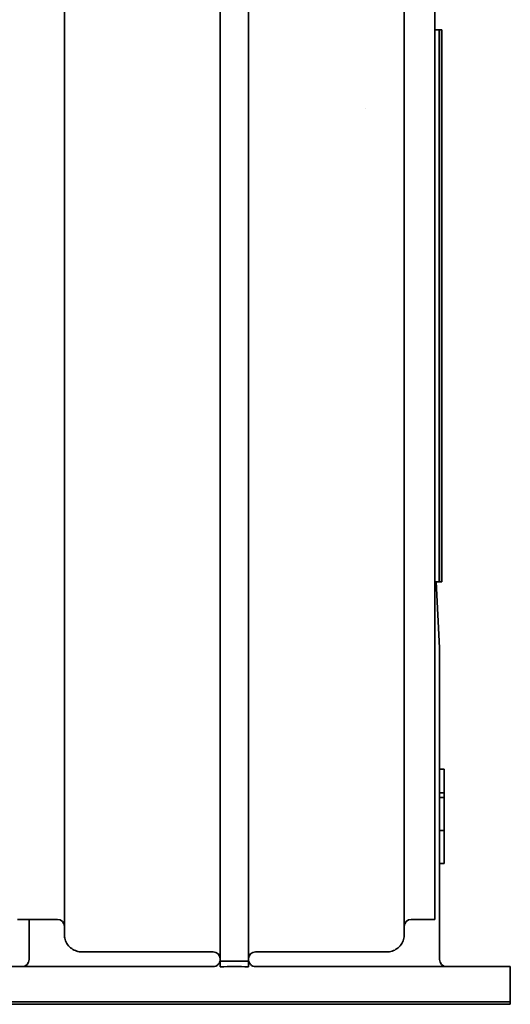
# Model space of a CAD drawing. Header units: millimetres. Extents: x 386 to 874, y 130 to 761.
# Tile 4 of 5: x 666 to 874, y 130 to 547. Entities that reach past the tile are written whole.
import ezdxf

# ---------------------------------------------------------------- set-up
doc = ezdxf.new("R2010")
doc.units = ezdxf.units.MM
doc.header["$LTSCALE"] = 3
doc.layers.add('Krawędzie widoczne(ISO)', color=7, linetype='Continuous', lineweight=35, true_color=0x262659)

msp = doc.modelspace()

# ---------------------------------------------------------------- linework, layer by layer
at = {"layer": 'Krawędzie widoczne(ISO)'}
for p, q in [((841.63, 686.02), (841.63, 166.02)), ((750.63, 651.32), (750.63, 425.7)), ((762.63, 651.32), (762.63, 425.7)), ((684.63, 637.03), (684.63, 427.24)), ((828.62, 637.03), (828.62, 427.24)), ((843.53, 543.02), (841.63, 543.02)), ((843.53, 309.02), (843.53, 543.02)), ((843.63, 542.92), (843.53, 543.02)), ((843.63, 309.02), (843.63, 543.02)), ((844.63, 543.02), (843.63, 543.02)), ((844.63, 309.02), (844.63, 543.02)), ((812.37, 509.52), (812.37, 509.52)), ((684.63, 427.24), (684.63, 230.79)), ((750.63, 425.7), (750.63, 220.6)), ((762.63, 425.7), (762.63, 220.6)), ((828.62, 427.24), (828.62, 230.79)), ((843.53, 309.02), (841.63, 309.02)), ((843.63, 281.02), (842.15, 309.02)), ((843.63, 309.12), (843.53, 309.02)), ((844.63, 309.02), (843.63, 309.02)), ((843.63, 229.66), (843.63, 281.02)), ((843.63, 219.66), (843.63, 229.66)), ((843.63, 229.66), (845.63, 229.66)), ((845.63, 219.66), (845.63, 229.66)), ((750.63, 220.6), (750.63, 148.24)), ((762.63, 220.6), (762.63, 148.24)), ((843.63, 217.64), (843.63, 219.66)), ((843.63, 219.66), (845.63, 219.66)), ((843.63, 203.66), (843.63, 217.64)), ((843.63, 217.64), (845.63, 217.64)), ((845.63, 217.64), (845.63, 219.66)), ((845.63, 203.66), (845.63, 217.64)), ((843.63, 203.66), (845.63, 203.66)), ((843.63, 189.75), (843.63, 203.66)), ((845.63, 189.66), (845.63, 203.66)), ((684.63, 198.59), (684.63, 181.02)), ((828.62, 198.59), (828.62, 181.02)), ((843.63, 189.75), (843.63, 189.66)), ((843.63, 149.02), (843.63, 189.75)), ((843.63, 189.66), (845.63, 189.66)), ((681.63, 166.02), (664.63, 166.02)), ((669.63, 166.02), (669.63, 149.02)), ((684.63, 162.91), (684.63, 159.54)), ((828.62, 162.91), (828.62, 159.54)), ((841.63, 166.02), (831.63, 166.02)), ((747.63, 152.24), (691.96, 152.24)), ((821.29, 152.24), (765.63, 152.24)), ((750.63, 145.87), (750.63, 148.24)), ((762.63, 148.24), (750.63, 148.24)), ((762.63, 145.87), (762.63, 148.24)), ((747.63, 146.02), (639.63, 146.02)), ((765.63, 146.02), (873.63, 146.02)), ((873.63, 131.12), (873.63, 146.02)), ((639.63, 131.12), (873.63, 131.12)), ((873.63, 131.02), (639.63, 131.02)), ((873.63, 130.02), (639.63, 130.02)), ((873.53, 131.02), (873.63, 131.12)), ((873.63, 131.02), (873.63, 130.02))]:
    msp.add_line(p, q, dxfattribs=at)
for centre, radius, start, end in [((681.63, 163.02), 3, 0, 90), ((831.63, 163.02), 3, 90, 180), ((747.63, 149.24), 3, 0, 90), ((765.63, 149.24), 3, 90, 180), ((666.63, 149.02), 3, 270, 0), ((846.63, 149.02), 3, 180, 270), ((756.63, 29.02), 117, 87.0605, 92.9395)]:
    msp.add_arc(centre, radius, start, end, dxfattribs=at)
for points, knots in [([(684.63, 198.59), (684.63, 206.58), (684.63, 215.73), (684.63, 227.48), (684.63, 229.12), (684.63, 230.79)], [0, 0, 0, 0, 4.483358, 4.483358, 5.200447, 5.200447, 5.200447, 5.200447]), ([(828.62, 230.79), (828.62, 220.47), (828.62, 211.06), (828.62, 201.36), (828.62, 199.96), (828.62, 198.59)], [0, 0, 0, 0, 4.433834, 4.433834, 5.200605, 5.200605, 5.200605, 5.200605]), ([(684.63, 162.91), (684.63, 165.34), (684.63, 169.11), (684.63, 176.22), (684.63, 178.52), (684.63, 181.02)], [0, 0, 0, 0, 4.527365, 4.527365, 6.396993, 6.396993, 6.396993, 6.396993]), ([(828.62, 181.02), (828.62, 174.99), (828.62, 170.17), (828.62, 165.18), (828.62, 163.93), (828.62, 162.91)], [0, 0, 0, 0, 4.498181, 4.498181, 6.397049, 6.397049, 6.397049, 6.397049]), ([(691.96, 152.24), (691.25, 152.24), (690.51, 152.35), (689.05, 152.79), (688.32, 153.15), (687.01, 154.1), (686.42, 154.68), (685.49, 156.01), (685.13, 156.77), (684.81, 157.87), (684.74, 158.2), (684.67, 158.69), (684.65, 158.86), (684.64, 159.12), (684.63, 159.2), (684.63, 159.33), (684.63, 159.37), (684.63, 159.44), (684.63, 159.46), (684.63, 159.49), (684.63, 159.5), (684.63, 159.52), (684.63, 159.52), (684.63, 159.53), (684.63, 159.53), (684.63, 159.54), (684.63, 159.54), (684.63, 159.54), (684.63, 159.54), (684.63, 159.54), (684.63, 159.54), (684.63, 159.54), (684.63, 159.54), (684.63, 159.54), (684.63, 159.54), (684.63, 159.54), (684.63, 159.54), (684.63, 159.54), (684.63, 159.54), (684.63, 159.54)], [0, 0, 0, 0, 0.237382, 0.237382, 0.491283, 0.491283, 0.744847, 0.744847, 0.996795, 0.996795, 1.100252, 1.100252, 1.152866, 1.152866, 1.179282, 1.179282, 1.192503, 1.192503, 1.199116, 1.199116, 1.202422, 1.202422, 1.204076, 1.204076, 1.204905, 1.204905, 1.205324, 1.205324, 1.205546, 1.205546, 1.205613, 1.205613, 1.205672, 1.205672, 1.205723, 1.205723, 1.205813, 1.205813, 1.205913, 1.205913, 1.205913, 1.205913]), ([(828.62, 159.54), (828.62, 159.54), (828.62, 159.54), (828.62, 159.54), (828.62, 159.54), (828.62, 159.54), (828.62, 159.54), (828.62, 159.54), (828.62, 159.54), (828.62, 159.54), (828.62, 159.54), (828.62, 159.54), (828.62, 159.54), (828.62, 159.54), (828.62, 159.54), (828.62, 159.53), (828.62, 159.53), (828.62, 159.51), (828.62, 159.5), (828.62, 159.45), (828.62, 159.41), (828.62, 159.27), (828.62, 159.16), (828.59, 158.72), (828.54, 158.39), (828.31, 157.29), (828.01, 156.52), (827.21, 155.15), (826.69, 154.53), (825.49, 153.51), (824.81, 153.08), (823.36, 152.49), (822.58, 152.31), (821.64, 152.25), (821.47, 152.24), (821.29, 152.24)], [0, 0, 0, 0, 0.0001, 0.0001, 0.000177, 0.000177, 0.000257, 0.000257, 0.000322, 0.000322, 0.000415, 0.000415, 0.000586, 0.000586, 0.001007, 0.001007, 0.002267, 0.002267, 0.006048, 0.006048, 0.01739, 0.01739, 0.051423, 0.051423, 0.153722, 0.153722, 0.401496, 0.401496, 0.647653, 0.647653, 0.895333, 0.895333, 1.147838, 1.147838, 1.205951, 1.205951, 1.205951, 1.205951]), ([(747.63, 146.02), (748, 146.02), (748.4, 146.1), (749.14, 146.41), (749.48, 146.64), (750.01, 147.17), (750.24, 147.51), (750.55, 148.25), (750.63, 148.65), (750.63, 149.02)], [0.4529102, 0.4529102, 0.4529102, 0.4529102, 0.5661293, 0.5661293, 0.6793485, 0.6793485, 0.7923921, 0.7923921, 0.9054357, 0.9054357, 0.9054357, 0.9054357]), ([(765.63, 146.02), (765.25, 146.02), (764.85, 146.1), (764.11, 146.41), (763.77, 146.64), (763.24, 147.17), (763.01, 147.51), (762.7, 148.25), (762.63, 148.65), (762.63, 149.02)], [0.4529101, 0.4529101, 0.4529101, 0.4529101, 0.5661878, 0.5661878, 0.6794654, 0.6794654, 0.7924505, 0.7924505, 0.9054357, 0.9054357, 0.9054357, 0.9054357])]:
    msp.add_open_spline(points, degree=3, knots=knots, dxfattribs=at)
for points in [[(691.96, 152.24), (691.96, 152.24), (691.96, 152.24), (691.96, 152.24)], [(821.29, 152.24), (821.29, 152.24), (821.29, 152.24), (821.29, 152.24)]]:
    msp.add_open_spline(points, degree=3, dxfattribs=at)

doc.saveas('drawing.dxf')
